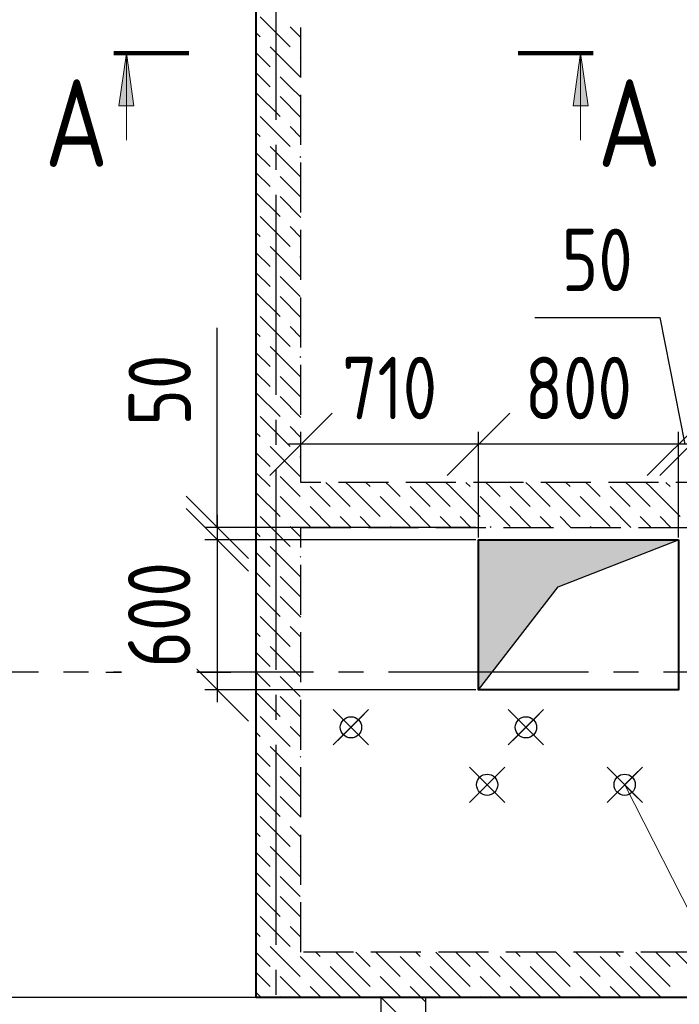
# Model space of a CAD drawing. Header units: millimetres. Extents: x 40580 to 1168286, y -220995 to 81020.
# Tile 137 of 194: x 432193 to 434831, y -93707 to -89767. Entities that reach past the tile are written whole.
import ezdxf

# ---------------------------------------------------------------- set-up
doc = ezdxf.new("R2010")
doc.units = ezdxf.units.MM
for name, pattern in [('______2', [270, 200, -70]), ('______5', [1100, 800, -100, 100, -100]), ('CENTER', [2, 1.25, -0.25, 0.25, -0.25])]:
    doc.linetypes.add(name, pattern=pattern)
for name, color, linetype, lineweight in [('Standard', 7, 'Continuous', 25), ('ОСИ', 7, 'CENTER', 15), ('Основная', 7, 'Continuous', 40), ('Примечания', 7, 'Continuous', 13), ('Размерная линия_ общее', 7, 'Continuous', 25), ('Узлы символ', 7, 'Continuous', 25)]:
    doc.layers.add(name, color=color, linetype=linetype, lineweight=lineweight)
doc.layers.add('ЖБ Стена верхний уровень', color=7, linetype='______2', true_color=0x656565)
doc.layers.add('Тонкие', color=7, linetype='Continuous')
doc.layers.add('ФВ-2', color=7, linetype='Continuous')
doc.styles.add('GOST 2.304-81', font='txt')
doc.dimstyles.new('СПДС', dxfattribs={"dimscale": 125, "dimtxt": 250, "dimasz": 250, "dimexe": 50, "dimexo": 10, "dimgap": 100, "dimtad": 1, "dimdec": 0, "dimtxsty": 'GOST 2.304-81', "dimblk": 'OBLIQUE', "dimcen": 250, "dimdle": 50, "dimadec": 0, "dimazin": 2, "dimtfac": 0.75, "dimtdec": 0, "dimtmove": 1, "dimatfit": 3, "dimfxl": 1, "dimtfill": 1, "dimtolj": 1, "dimarcsym": 1})

# ---------------------------------------------------------------- blocks, each defined once
blk = doc.blocks.new('_OBLIQUE')
at = {"color": 0, "linetype": 'ByBlock'}
blk.add_line((-0.5, -0.5), (0.5, 0.5), dxfattribs=at)
blk = doc.blocks.new('*D17561')
at = {"layer": 'Defpoints', "color": 0}
for p in [(433317.9, -91466.1), (433317.9, -91618.4), (434027.9, -91848.5)]:
    blk.add_point(p, dxfattribs=at)
at = {"layer": 'Тонкие', "color": 0, "lineweight": -2}
for p, q in [((433317.9, -91608.4), (433317.9, -91416.1)), ((434027.9, -91838.5), (434027.9, -91416.1)), ((434077.9, -91466.1), (433267.9, -91466.1))]:
    blk.add_line(p, q, dxfattribs=at)
at = {"layer": 'Тонкие', "color": 0, "lineweight": -2, "xscale": 250, "yscale": 250, "zscale": 250, "rotation": 180}
blk.add_blockref('_OBLIQUE', (433317.9, -91466.1), dxfattribs=at)
at = {"layer": 'Тонкие', "color": 0, "lineweight": -2, "xscale": 250, "yscale": 250, "zscale": 250}
blk.add_blockref('_OBLIQUE', (434027.9, -91466.1), dxfattribs=at)
at = {"layer": 'Тонкие', "color": 0, "insert": (433672.9, -91241.1), "char_height": 250, "attachment_point": 5, "style": 'GOST 2.304-81', "bg_fill": 3, "box_fill_scale": 1.1, "bg_fill_color": 256, "bg_fill_true_color": 13158600, "bg_fill_transparency": 0}
blk.add_mtext('\\A1;710', dxfattribs=at)
blk = doc.blocks.new('*D17562')
at = {"layer": 'Defpoints', "color": 0}
for p in [(434027.9, -91466.1), (434027.9, -91848.5), (434827.9, -91848.5)]:
    blk.add_point(p, dxfattribs=at)
at = {"layer": 'Тонкие', "color": 0, "lineweight": -2}
for p, q in [((434027.9, -91838.5), (434027.9, -91416.1)), ((434827.9, -91838.5), (434827.9, -91416.1)), ((434877.9, -91466.1), (433977.9, -91466.1))]:
    blk.add_line(p, q, dxfattribs=at)
at = {"layer": 'Тонкие', "color": 0, "lineweight": -2, "xscale": 250, "yscale": 250, "zscale": 250, "rotation": 180}
blk.add_blockref('_OBLIQUE', (434027.9, -91466.1), dxfattribs=at)
at = {"layer": 'Тонкие', "color": 0, "lineweight": -2, "xscale": 250, "yscale": 250, "zscale": 250}
blk.add_blockref('_OBLIQUE', (434827.9, -91466.1), dxfattribs=at)
at = {"layer": 'Тонкие', "color": 0, "insert": (434427.9, -91241.1), "char_height": 250, "attachment_point": 5, "style": 'GOST 2.304-81', "bg_fill": 3, "box_fill_scale": 1.1, "bg_fill_color": 256, "bg_fill_true_color": 13158600, "bg_fill_transparency": 0}
blk.add_mtext('\\A1;800', dxfattribs=at)
blk = doc.blocks.new('*D17563')
at = {"layer": 'Defpoints', "color": 0}
for p in [(434827.9, -91466.1), (434877.9, -91798.5), (434827.9, -91848.5)]:
    blk.add_point(p, dxfattribs=at)
at = {"layer": 'Тонкие', "color": 0, "lineweight": -2}
for p, q in [((434253, -90958.5), (434753, -90958.5)), ((434753, -90958.5), (434852.9, -91466.1)), ((434827.9, -91838.5), (434827.9, -91416.1)), ((434877.9, -91788.5), (434877.9, -91416.1)), ((434927.9, -91466.1), (434777.9, -91466.1))]:
    blk.add_line(p, q, dxfattribs=at)
at = {"layer": 'Тонкие', "color": 0, "lineweight": -2, "xscale": 250, "yscale": 250, "zscale": 250}
blk.add_blockref('_OBLIQUE', (434827.9, -91466.1), dxfattribs=at)
at = {"layer": 'Тонкие', "color": 0, "lineweight": -2, "xscale": 250, "yscale": 250, "zscale": 250, "rotation": 180}
blk.add_blockref('_OBLIQUE', (434877.9, -91466.1), dxfattribs=at)
at = {"layer": 'Тонкие', "color": 0, "insert": (434503, -90728.3), "char_height": 250, "attachment_point": 5, "style": 'GOST 2.304-81', "bg_fill": 3, "box_fill_scale": 1.1, "bg_fill_color": 256, "bg_fill_true_color": 13158600, "bg_fill_transparency": 0}
blk.add_mtext('\\A1;50', dxfattribs=at)
blk = doc.blocks.new('*D17564')
at = {"layer": 'Defpoints', "color": 0}
for p in [(434877.9, -91466.1), (434877.9, -91798.5), (435057.9, -91798.5)]:
    blk.add_point(p, dxfattribs=at)
at = {"layer": 'Тонкие', "color": 0, "lineweight": -2}
for p, q in [((435579.9, -90377.4), (434948.6, -90377.4)), ((434948.6, -90377.4), (434967.9, -91466.1)), ((434877.9, -91788.5), (434877.9, -91416.1)), ((435057.9, -91788.5), (435057.9, -91416.1)), ((435107.9, -91466.1), (434827.9, -91466.1))]:
    blk.add_line(p, q, dxfattribs=at)
at = {"layer": 'Тонкие', "color": 0, "lineweight": -2, "xscale": 250, "yscale": 250, "zscale": 250}
blk.add_blockref('_OBLIQUE', (434877.9, -91466.1), dxfattribs=at)
at = {"layer": 'Тонкие', "color": 0, "lineweight": -2, "xscale": 250, "yscale": 250, "zscale": 250, "rotation": 180}
blk.add_blockref('_OBLIQUE', (435057.9, -91466.1), dxfattribs=at)
at = {"layer": 'Тонкие', "color": 0, "insert": (435264.2, -90152.4), "char_height": 250, "attachment_point": 5, "style": 'GOST 2.304-81', "bg_fill": 3, "box_fill_scale": 1.1, "bg_fill_color": 256, "bg_fill_true_color": 13158600, "bg_fill_transparency": 0}
blk.add_mtext('\\A1;180', dxfattribs=at)
blk = doc.blocks.new('*D17569')
at = {"layer": 'Defpoints', "color": 0}
for p in [(434027.9, -91848.5), (432983.2, -92448.5), (434027.9, -92448.5)]:
    blk.add_point(p, dxfattribs=at)
at = {"layer": 'Тонкие', "color": 0, "lineweight": -2}
for p, q in [((432983.2, -91798.5), (432983.2, -92498.5)), ((434017.9, -91848.5), (432933.2, -91848.5)), ((434017.9, -92448.5), (432933.2, -92448.5))]:
    blk.add_line(p, q, dxfattribs=at)
at = {"layer": 'Тонкие', "color": 0, "lineweight": -2, "xscale": 250, "yscale": 250, "zscale": 250}
for p, rotation in [((432983.2, -91848.5), 90), ((432983.2, -92448.5), 270)]:
    blk.add_blockref('_OBLIQUE', p, dxfattribs=dict(at, rotation=rotation))
at = {"layer": 'Тонкие', "color": 0, "insert": (432751, -92148.5), "char_height": 250, "attachment_point": 5, "rotation": 90, "style": 'GOST 2.304-81', "bg_fill": 3, "box_fill_scale": 1.1, "bg_fill_color": 256, "bg_fill_true_color": 13158600, "bg_fill_transparency": 0}
blk.add_mtext('\\A1;600', dxfattribs=at)
blk = doc.blocks.new('*D17570')
at = {"layer": 'Defpoints', "color": 0}
for p in [(434027.9, -91798.5), (432983.2, -91848.5), (434027.9, -91848.5)]:
    blk.add_point(p, dxfattribs=at)
at = {"layer": 'Тонкие', "color": 0, "lineweight": -2}
for p, q in [((432983.2, -91798.5), (432983.2, -90999.7)), ((432983.2, -91748.5), (432983.2, -91898.5)), ((434017.9, -91798.5), (432933.2, -91798.5)), ((434017.9, -91848.5), (432933.2, -91848.5))]:
    blk.add_line(p, q, dxfattribs=at)
at = {"layer": 'Тонкие', "color": 0, "lineweight": -2, "xscale": 250, "yscale": 250, "zscale": 250}
for p, rotation in [((432983.2, -91798.5), 270), ((432983.2, -91848.5), 90)]:
    blk.add_blockref('_OBLIQUE', p, dxfattribs=dict(at, rotation=rotation))
at = {"layer": 'Тонкие', "color": 0, "insert": (432753, -91249.7), "char_height": 250, "attachment_point": 5, "rotation": 90, "style": 'GOST 2.304-81', "bg_fill": 3, "box_fill_scale": 1.1, "bg_fill_color": 256, "bg_fill_true_color": 13158600, "bg_fill_transparency": 0}
blk.add_mtext('\\A1;50', dxfattribs=at)

msp = doc.modelspace()

# ---------------------------------------------------------------- hatches: boundary and pattern name
at = {"layer": 'Узлы символ', "linetype": 'Continuous', "lineweight": 13, "transparency": 33554687}
for points in [[(432589.8, -90111.5), (432619.8, -89901.5), (432649.8, -90111.5)], [(434406.6, -90111.5), (434436.6, -89901.5), (434466.6, -90111.5)]]:
    msp.add_hatch(color=7, dxfattribs=at).paths.add_polyline_path(points, flags=16)

# ---------------------------------------------------------------- linework, layer by layer
for centre in [(434217.9, -92598.5), (434062.9, -92828.5), (434612.9, -92828.5)]:
    msp.add_circle(centre, 42.5)
at = {"layer": 'Standard', "color": 251, "linetype": 'Continuous', "lineweight": -3, "true_color": 0x656565, "transparency": 33554687}
for p, q in [((432537.9, -92378.5), (432662.9, -92378.5)), ((432537.9, -92378.5), (433037.9, -92378.5)), ((431069.5, -93678.5), (433137.9, -93678.5)), ((431469.5, -93678.5), (433137.9, -93678.5))]:
    msp.add_line(p, q, dxfattribs=at)
at = {"layer": 'ЖБ Стена верхний уровень', "color": 251, "linetype": '______2', "lineweight": -3, "true_color": 0x656565, "transparency": 33554687}
for p, q in [((433137.9, -88548.5), (433137.9, -91618.5)), ((433317.9, -91618.5), (433317.9, -88548.5)), ((433137.9, -91618.5), (433137.9, -91798.5)), ((437717.9, -91618.5), (433317.9, -91618.5)), ((433137.9, -91798.5), (433137.9, -93498.5)), ((433317.9, -93498.5), (433317.9, -91798.5)), ((433317.9, -91798.5), (434877.9, -91798.5)), ((433137.9, -93498.5), (433137.9, -93678.5)), ((434877.9, -93498.5), (433317.9, -93498.5)), ((433137.9, -93678.5), (433637.9, -93678.5)), ((433637.9, -93678.5), (433637.9, -96208.5)), ((433817.9, -93678.5), (438967.9, -93678.5)), ((433817.9, -96208.5), (433817.9, -93678.5))]:
    msp.add_line(p, q, dxfattribs=at)
at = {"layer": 'ЖБ Стена верхний уровень', "color": 9, "linetype": 'Continuous', "lineweight": -3, "true_color": 0xc7c7c7, "transparency": 33554687}
for p, q in [((433154.9, -89755.3), (433274.9, -89875.3)), ((433154.9, -89835.3), (433137.9, -89818.4)), ((433274.9, -89795.3), (433317.9, -89838.4)), ((433137.9, -89898.4), (433194.9, -89955.3)), ((433194.9, -89875.3), (433314.9, -89995.3)), ((433317.9, -89918.4), (433314.9, -89915.3)), ((433137.9, -89978.4), (433194.9, -90035.3)), ((433274.9, -90035.3), (433234.9, -89995.3)), ((433314.9, -90075.3), (433274.9, -90035.3)), ((433137.9, -90058.4), (433234.9, -90155.3)), ((433234.9, -90075.3), (433317.9, -90158.4)), ((433154.9, -90155.3), (433274.9, -90275.3)), ((433274.9, -90195.3), (433317.9, -90238.4)), ((433154.9, -90235.3), (433137.9, -90218.4)), ((433194.9, -90275.3), (433314.9, -90395.3)), ((433137.9, -90298.4), (433194.9, -90355.3)), ((433317.9, -90318.4), (433314.9, -90315.3)), ((433137.9, -90378.4), (433194.9, -90435.3)), ((433274.9, -90435.3), (433234.9, -90395.3)), ((433314.9, -90475.3), (433274.9, -90435.3)), ((433137.9, -90458.4), (433234.9, -90555.3)), ((433234.9, -90475.3), (433317.9, -90558.4)), ((433154.9, -90555.3), (433274.9, -90675.3)), ((433274.9, -90595.3), (433317.9, -90638.4)), ((433154.9, -90635.3), (433137.9, -90618.4)), ((433194.9, -90675.3), (433314.9, -90795.3)), ((433137.9, -90698.4), (433194.9, -90755.3)), ((433317.9, -90718.4), (433314.9, -90715.3)), ((433137.9, -90778.4), (433194.9, -90835.3)), ((433274.9, -90835.3), (433234.9, -90795.3)), ((433314.9, -90875.3), (433274.9, -90835.3)), ((433137.9, -90858.4), (433234.9, -90955.3)), ((433234.9, -90875.3), (433317.9, -90958.4)), ((433154.9, -90955.3), (433274.9, -91075.3)), ((433274.9, -90995.3), (433317.9, -91038.4)), ((433154.9, -91035.3), (433137.9, -91018.4)), ((433194.9, -91075.3), (433314.9, -91195.3)), ((433137.9, -91098.4), (433194.9, -91155.3)), ((433317.9, -91118.4), (433314.9, -91115.3)), ((433137.9, -91178.4), (433194.9, -91235.3)), ((433274.9, -91235.3), (433234.9, -91195.3)), ((433314.9, -91275.3), (433274.9, -91235.3)), ((433137.9, -91258.4), (433234.9, -91355.3)), ((433234.9, -91275.3), (433317.9, -91358.4)), ((433154.9, -91355.3), (433274.9, -91475.3)), ((433274.9, -91395.3), (433317.9, -91438.4)), ((433154.9, -91435.3), (433137.9, -91418.4)), ((433194.9, -91475.3), (433314.9, -91595.3)), ((433137.9, -91498.4), (433194.9, -91555.3)), ((433317.9, -91518.4), (433314.9, -91515.3)), ((433137.9, -91578.4), (433194.9, -91635.3)), ((433274.9, -91635.3), (433234.9, -91595.3)), ((433434.9, -91635.3), (433418, -91618.5)), ((433498, -91618.5), (433514.9, -91635.3)), ((433578, -91618.5), (433594.9, -91635.3)), ((433674.9, -91635.3), (433658, -91618.5)), ((433834.9, -91635.3), (433818, -91618.5)), ((433898, -91618.5), (433914.9, -91635.3)), ((433978, -91618.5), (433994.9, -91635.3)), ((434074.9, -91635.3), (434058, -91618.5)), ((434234.9, -91635.3), (434218, -91618.5)), ((434298, -91618.5), (434314.9, -91635.3)), ((434378, -91618.5), (434394.9, -91635.3)), ((434474.9, -91635.3), (434458, -91618.5)), ((434634.9, -91635.3), (434618, -91618.5)), ((434698, -91618.5), (434714.9, -91635.3)), ((434778, -91618.5), (434794.9, -91635.3)), ((433137.9, -91658.4), (433234.9, -91755.3)), ((433314.9, -91675.3), (433274.9, -91635.3)), ((433354.9, -91635.3), (433434.9, -91715.3)), ((433434.9, -91635.3), (433514.9, -91715.3)), ((433514.9, -91635.3), (433634.9, -91755.3)), ((433714.9, -91675.3), (433674.9, -91635.3)), ((433754.9, -91635.3), (433834.9, -91715.3)), ((433834.9, -91635.3), (433914.9, -91715.3)), ((433914.9, -91635.3), (434034.9, -91755.3)), ((434114.9, -91675.3), (434074.9, -91635.3)), ((434154.9, -91635.3), (434234.9, -91715.3)), ((434234.9, -91635.3), (434314.9, -91715.3)), ((434314.9, -91635.3), (434434.9, -91755.3)), ((434514.9, -91675.3), (434474.9, -91635.3)), ((434554.9, -91635.3), (434634.9, -91715.3)), ((434634.9, -91635.3), (434714.9, -91715.3)), ((434714.9, -91635.3), (434834.9, -91755.3)), ((433234.9, -91675.3), (433317.9, -91758.4)), ((433634.9, -91675.3), (433754.9, -91795.3)), ((434034.9, -91675.3), (434154.9, -91795.3)), ((434434.9, -91675.3), (434554.9, -91795.3)), ((433354.9, -91715.3), (433438, -91798.5)), ((433754.9, -91715.3), (433838, -91798.5)), ((434154.9, -91715.3), (434238, -91798.5)), ((434554.9, -91715.3), (434638, -91798.5)), ((433154.9, -91755.3), (433274.9, -91875.3)), ((433317.9, -91758.4), (433354.9, -91795.3)), ((433514.9, -91795.3), (433474.9, -91755.3)), ((433554.9, -91755.3), (433598, -91798.5)), ((433914.9, -91795.3), (433874.9, -91755.3)), ((433954.9, -91755.3), (433998, -91798.5)), ((434314.9, -91795.3), (434274.9, -91755.3)), ((434354.9, -91755.3), (434398, -91798.5)), ((434714.9, -91795.3), (434674.9, -91755.3)), ((434754.9, -91755.3), (434798, -91798.5)), ((433154.9, -91835.3), (433137.9, -91818.4)), ((433274.9, -91795.3), (433317.9, -91838.4)), ((433518, -91798.5), (433514.9, -91795.3)), ((433674.9, -91795.3), (433678, -91798.5)), ((433918, -91798.5), (433914.9, -91795.3)), ((434074.9, -91795.3), (434078, -91798.5)), ((434318, -91798.5), (434314.9, -91795.3)), ((434474.9, -91795.3), (434478, -91798.5)), ((434718, -91798.5), (434714.9, -91795.3)), ((433137.9, -91898.4), (433194.9, -91955.3)), ((433194.9, -91875.3), (433314.9, -91995.3)), ((433317.9, -91918.4), (433314.9, -91915.3)), ((433137.9, -91978.4), (433194.9, -92035.3)), ((433274.9, -92035.3), (433234.9, -91995.3)), ((433137.9, -92058.4), (433234.9, -92155.3)), ((433314.9, -92075.3), (433274.9, -92035.3)), ((433234.9, -92075.3), (433317.9, -92158.4)), ((433154.9, -92155.3), (433274.9, -92275.3)), ((433154.9, -92235.3), (433137.9, -92218.4)), ((433274.9, -92195.3), (433317.9, -92238.4)), ((433137.9, -92298.4), (433194.9, -92355.3)), ((433194.9, -92275.3), (433314.9, -92395.3)), ((433317.9, -92318.4), (433314.9, -92315.3)), ((433137.9, -92378.4), (433194.9, -92435.3)), ((433274.9, -92435.3), (433234.9, -92395.3)), ((433137.9, -92458.4), (433234.9, -92555.3)), ((433314.9, -92475.3), (433274.9, -92435.3)), ((433234.9, -92475.3), (433317.9, -92558.4)), ((433154.9, -92555.3), (433274.9, -92675.3)), ((433154.9, -92635.3), (433137.9, -92618.4)), ((433274.9, -92595.3), (433317.9, -92638.4)), ((433194.9, -92675.3), (433314.9, -92795.3)), ((433137.9, -92698.4), (433194.9, -92755.3)), ((433317.9, -92718.4), (433314.9, -92715.3)), ((433137.9, -92778.4), (433194.9, -92835.3)), ((433274.9, -92835.3), (433234.9, -92795.3)), ((433314.9, -92875.3), (433274.9, -92835.3)), ((433137.9, -92858.4), (433234.9, -92955.3)), ((433234.9, -92875.3), (433317.9, -92958.4)), ((433154.9, -92955.3), (433274.9, -93075.3)), ((433274.9, -92995.3), (433317.9, -93038.4)), ((433154.9, -93035.3), (433137.9, -93018.4)), ((433194.9, -93075.3), (433314.9, -93195.3)), ((433137.9, -93098.4), (433194.9, -93155.3)), ((433317.9, -93118.4), (433314.9, -93115.3)), ((433137.9, -93178.4), (433194.9, -93235.3)), ((433274.9, -93235.3), (433234.9, -93195.3)), ((433314.9, -93275.3), (433274.9, -93235.3)), ((433137.9, -93258.4), (433234.9, -93355.3)), ((433234.9, -93275.3), (433317.9, -93358.4)), ((433154.9, -93355.3), (433274.9, -93475.3)), ((433274.9, -93395.3), (433317.9, -93438.4)), ((433154.9, -93435.3), (433137.9, -93418.4)), ((433194.9, -93475.3), (433218, -93498.5)), ((433137.9, -93498.4), (433138, -93498.5)), ((433138, -93498.5), (433194.9, -93555.3)), ((433218, -93498.5), (433314.9, -93595.3)), ((433434.9, -93635.3), (433314.9, -93515.3)), ((433378, -93498.5), (433394.9, -93515.3)), ((433514.9, -93555.3), (433458, -93498.5)), ((433538, -93498.5), (433594.9, -93555.3)), ((433618, -93498.5), (433714.9, -93595.3)), ((433834.9, -93635.3), (433714.9, -93515.3)), ((433778, -93498.5), (433794.9, -93515.3)), ((433914.9, -93555.3), (433858, -93498.5)), ((433938, -93498.5), (433994.9, -93555.3)), ((434018, -93498.5), (434114.9, -93595.3)), ((434234.9, -93635.3), (434114.9, -93515.3)), ((434178, -93498.5), (434194.9, -93515.3)), ((434314.9, -93555.3), (434258, -93498.5)), ((434338, -93498.5), (434394.9, -93555.3)), ((434418, -93498.5), (434514.9, -93595.3)), ((434634.9, -93635.3), (434514.9, -93515.3)), ((434578, -93498.5), (434594.9, -93515.3)), ((434714.9, -93555.3), (434658, -93498.5)), ((434738, -93498.5), (434794.9, -93555.3)), ((434818, -93498.5), (434914.9, -93595.3)), ((433434.9, -93555.3), (433514.9, -93635.3)), ((433514.9, -93555.3), (433594.9, -93635.3)), ((433834.9, -93555.3), (433914.9, -93635.3)), ((433914.9, -93555.3), (433994.9, -93635.3)), ((434234.9, -93555.3), (434314.9, -93635.3)), ((434314.9, -93555.3), (434394.9, -93635.3)), ((434634.9, -93555.3), (434714.9, -93635.3)), ((434714.9, -93555.3), (434794.9, -93635.3)), ((433137.9, -93578.4), (433194.9, -93635.3)), ((433274.9, -93635.3), (433234.9, -93595.3)), ((433674.9, -93635.3), (433634.9, -93595.3)), ((434074.9, -93635.3), (434034.9, -93595.3)), ((434474.9, -93635.3), (434434.9, -93595.3)), ((433314.9, -93675.3), (433274.9, -93635.3)), ((433354.9, -93635.3), (433398, -93678.5)), ((433434.9, -93635.3), (433478, -93678.5)), ((433514.9, -93635.3), (433558, -93678.5)), ((433714.9, -93675.3), (433674.9, -93635.3)), ((433754.9, -93635.3), (433798, -93678.5)), ((433834.9, -93635.3), (433878, -93678.5)), ((433914.9, -93635.3), (433958, -93678.5)), ((434114.9, -93675.3), (434074.9, -93635.3)), ((434154.9, -93635.3), (434198, -93678.5)), ((434234.9, -93635.3), (434278, -93678.5)), ((434314.9, -93635.3), (434358, -93678.5)), ((434514.9, -93675.3), (434474.9, -93635.3)), ((434554.9, -93635.3), (434598, -93678.5)), ((434634.9, -93635.3), (434678, -93678.5)), ((434714.9, -93635.3), (434758, -93678.5)), ((433137.9, -93658.4), (433158, -93678.5)), ((433234.9, -93675.3), (433238, -93678.5)), ((433634.9, -93675.3), (433638, -93678.5)), ((433638, -93678.5), (433754.9, -93795.3)), ((433798, -93678.5), (433817.9, -93698.4)), ((434034.9, -93675.3), (434038, -93678.5)), ((434434.9, -93675.3), (434438, -93678.5))]:
    msp.add_line(p, q, dxfattribs=at)
at = {"layer": 'ОСИ', "color": 8, "linetype": '______5', "lineweight": -3, "transparency": 33554687}
for p, q in [((433217.9, -88268.5), (433217.9, -121308.5)), ((439967.9, -92378.5), (430239.6, -92378.5))]:
    msp.add_line(p, q, dxfattribs=at)
at = {"layer": 'Основная', "transparency": 33554687}
for p, q in [((433137.9, -89448.5), (433137.9, -93678.5)), ((433137.9, -93678.5), (437277.9, -93678.5))]:
    msp.add_line(p, q, dxfattribs=at)
msp.add_lwpolyline([(434827.9, -91848.5), (434827.9, -92448.5), (434027.9, -92448.5), (434027.9, -91848.5)], close=True, dxfattribs=at)
at = {"layer": 'Примечания', "color": 7, "linetype": 'Continuous', "lineweight": 13, "transparency": 33554687}
for p, q in [((434288.6, -92669.2), (434147.2, -92527.7)), ((434147.2, -92669.2), (434288.6, -92527.7)), ((434133.6, -92899.2), (433992.2, -92757.7)), ((433992.2, -92899.2), (434133.6, -92757.7)), ((434683.6, -92899.2), (434542.2, -92757.7)), ((434542.2, -92899.2), (434683.6, -92757.7)), ((434612.9, -92828.5), (435510.2, -94593.6))]:
    msp.add_line(p, q, dxfattribs=at)
at = {"layer": 'Размерная линия_ общее', "color": 7, "linetype": 'Continuous', "lineweight": 18, "transparency": 33554687}
for p, q in [((434271, -92651.5), (434164.9, -92545.4)), ((434164.9, -92651.5), (434271, -92545.4)), ((434116, -92881.5), (434009.9, -92775.4)), ((434009.9, -92881.5), (434116, -92775.4)), ((434666, -92881.5), (434559.9, -92775.4)), ((434559.9, -92881.5), (434666, -92775.4))]:
    msp.add_line(p, q, dxfattribs=at)
at = {"layer": 'Тонкие', "lineweight": 100}
for p, q in [((432869.8, -89901.5), (432569.8, -89901.5)), ((434186.6, -89901.5), (434486.6, -89901.5))]:
    msp.add_line(p, q, dxfattribs=at)
at = {"layer": 'Узлы символ', "color": 7, "linetype": 'Continuous', "lineweight": 13, "transparency": 33554687}
for p, q in [((432589.8, -90111.5), (432619.8, -89901.5)), ((432619.8, -89901.5), (432619.8, -90249)), ((432619.8, -89901.5), (432619.8, -89901.5)), ((432619.8, -89901.5), (432619.8, -89901.5)), ((432619.8, -89901.5), (432619.8, -89901.5)), ((432619.8, -89901.5), (432649.8, -90111.5)), ((434406.6, -90111.5), (434436.6, -89901.5)), ((434436.6, -89901.5), (434436.6, -90249)), ((434436.6, -89901.5), (434436.6, -89901.5)), ((434436.6, -89901.5), (434436.6, -89901.5)), ((434436.6, -89901.5), (434436.6, -89901.5)), ((434436.6, -89901.5), (434466.6, -90111.5)), ((432649.8, -90111.5), (432589.8, -90111.5)), ((432619.8, -90111.5), (432619.8, -90126.5)), ((434466.6, -90111.5), (434406.6, -90111.5)), ((434436.6, -90111.5), (434436.6, -90126.5))]:
    msp.add_line(p, q, dxfattribs=at)

# ---------------------------------------------------------------- texts
at = {"layer": 'Узлы символ', "color": 7, "linetype": 'Continuous', "lineweight": -3, "transparency": 33554687, "char_height": 350, "attachment_point": 7, "style": 'GOST 2.304-81'}
for insert, width in [((432293.2, -90356.5), 423.547), ((434505.1, -90356.5), 423.541)]:
    msp.add_mtext('А', dxfattribs=dict(at, insert=insert, width=width))

# ---------------------------------------------------------------- next in the draw order: dimensions: what is measured, and where the dimension line sits
at = {"layer": 'Тонкие'}
dim = msp.add_linear_dim(base=(433317.9, -91466.1), p1=(434027.9, -91848.5), p2=(433317.9, -91618.4), dimstyle='СПДС', override={"dimscale": 1}, dxfattribs=at)
dim.commit()
dim.dimension.update_dxf_attribs({"geometry": '*D17561', "text_midpoint": (433672.9, -91241.1)})

# ---------------------------------------------------------------- next in the draw order: dimensions: what is measured, and where the dimension line sits
dim = msp.add_linear_dim(base=(434027.9, -91466.1), p1=(434827.9, -91848.5), p2=(434027.9, -91848.5), dimstyle='СПДС', override={"dimscale": 1}, dxfattribs=at)
dim.commit()
dim.dimension.update_dxf_attribs({"geometry": '*D17562', "text_midpoint": (434427.9, -91241.1)})

# ---------------------------------------------------------------- next in the draw order: dimensions: what is measured, and where the dimension line sits
dim = msp.add_linear_dim(base=(434827.9, -91466.1), p1=(434877.9, -91798.5), p2=(434827.9, -91848.5), dimstyle='СПДС', override={"dimscale": 1}, dxfattribs=at)
dim.commit()
dim.dimension.update_dxf_attribs({"geometry": '*D17563', "text_midpoint": (434653, -90958.5), "dimtype": 160})
dim = msp.add_linear_dim(base=(432983.2, -92448.5), p1=(434027.9, -91848.5), p2=(434027.9, -92448.5), angle=270, dimstyle='СПДС', override={"dimscale": 1}, dxfattribs=at)
dim.commit()
dim.dimension.update_dxf_attribs({"geometry": '*D17569', "text_midpoint": (432983.2, -92148.5), "dimtype": 160})

# ---------------------------------------------------------------- next in the draw order: linework, layer by layer
msp.add_circle((433518, -92598.5), 42.5)
at = {"layer": 'Примечания', "color": 7, "linetype": 'Continuous', "lineweight": 13, "transparency": 33554687}
for p, q in [((433588.7, -92669.2), (433447.3, -92527.7)), ((433447.3, -92669.2), (433588.7, -92527.7))]:
    msp.add_line(p, q, dxfattribs=at)
at = {"layer": 'Размерная линия_ общее', "color": 7, "linetype": 'Continuous', "lineweight": 18, "transparency": 33554687}
for p, q in [((433571, -92651.5), (433465, -92545.4)), ((433465, -92651.5), (433571, -92545.4))]:
    msp.add_line(p, q, dxfattribs=at)
at = {"layer": 'Тонкие'}
for p, q in [((434346.3, -92036.6), (434827.9, -91848.5)), ((434027.9, -92448.5), (434346.3, -92036.6))]:
    msp.add_line(p, q, dxfattribs=at)

# ---------------------------------------------------------------- next in the draw order: dimensions: what is measured, and where the dimension line sits
dim = msp.add_linear_dim(base=(434877.9, -91466.1), p1=(435057.9, -91798.5), p2=(434877.9, -91798.5), dimstyle='СПДС', override={"dimscale": 1}, dxfattribs=at)
dim.commit()
dim.dimension.update_dxf_attribs({"geometry": '*D17564', "text_midpoint": (435048.6, -90377.4), "dimtype": 160})
dim = msp.add_linear_dim(base=(432983.2, -91848.5), p1=(434027.9, -91798.5), p2=(434027.9, -91848.5), angle=270, dimstyle='СПДС', override={"dimscale": 1}, dxfattribs=at)
dim.commit()
dim.dimension.update_dxf_attribs({"geometry": '*D17570', "text_midpoint": (433012.4, -91249.7), "dimtype": 160})

# ---------------------------------------------------------------- next in the draw order: hatches: boundary and pattern name
at = {"layer": 'ФВ-2'}
h = msp.add_hatch(color=256, dxfattribs=at)
h.dxf.hatch_style = 1
h.paths.add_polyline_path([(434776.7, -91868.5), (434346.3, -92036.6), (434027.9, -92448.5), (434027.9, -91868.5)])
h.paths.add_polyline_path([(434776.7, -91868.5), (434027.9, -91868.5), (434027.9, -91848.5), (434827.9, -91848.5)])

doc.saveas('drawing.dxf')
